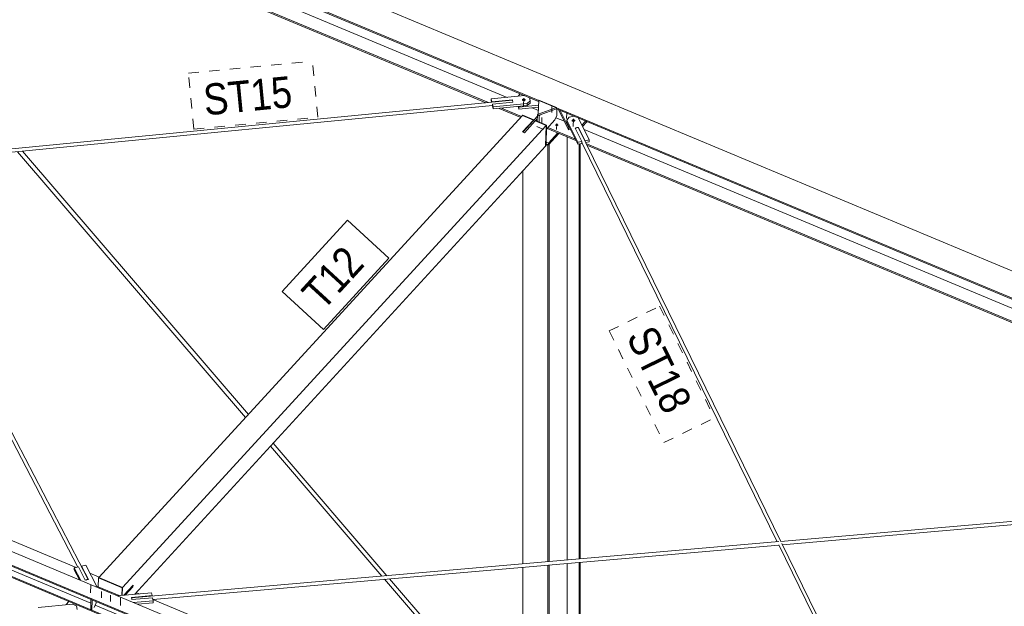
# Model space of a CAD drawing. Header units: millimetres. Extents: x -698 to 216, y -34 to 576.
# Tile 47 of 88: x -393 to -346, y 476 to 504. Entities that reach past the tile are written whole.
import ezdxf

# ---------------------------------------------------------------- set-up
doc = ezdxf.new("R2010")
doc.units = ezdxf.units.MM
for name, pattern in [('XKITLINE00', [0]), ('XKITLINE02', [4, 2, -2]), ('XKITLINE04', [3, 0.5, -0.5, 0.5, -0.5, 0.5, -0.5])]:
    doc.linetypes.add(name, pattern=pattern)
for name, color, linetype, lineweight in [('Element', 2, 'Continuous', 0), ('Znak elementu', 2, 'Continuous', 0), ('Śruba', 3, 'Continuous', 0)]:
    doc.layers.add(name, color=color, linetype=linetype, lineweight=lineweight)
doc.styles.add('ARIAL', font='ARIAL.TTF')

msp = doc.modelspace()

# ---------------------------------------------------------------- hatches: boundary and pattern name
at = {"layer": 'Śruba'}
for points in [[(-369.122, 499.933), (-369.13, 499.934), (-369.139, 499.935), (-369.148, 499.938), (-369.156, 499.94), (-369.163, 499.944), (-369.17, 499.947), (-369.177, 499.952), (-369.183, 499.956), (-369.188, 499.961), (-369.193, 499.966), (-369.196, 499.972), (-369.199, 499.978), (-369.201, 499.983), (-369.203, 499.989), (-369.203, 499.995), (-369.202, 500.001), (-369.201, 500.007), (-369.199, 500.013), (-369.195, 500.019), (-369.191, 500.024), (-369.187, 500.029), (-369.181, 500.034), (-369.175, 500.038), (-369.168, 500.042), (-369.161, 500.045), (-369.153, 500.048), (-369.145, 500.051), (-369.137, 500.053), (-369.128, 500.054), (-369.119, 500.055), (-369.11, 500.055), (-369.101, 500.054), (-369.092, 500.053), (-369.083, 500.051), (-369.075, 500.049), (-369.067, 500.046), (-369.059, 500.043), (-369.052, 500.039), (-369.046, 500.035), (-369.04, 500.031), (-369.034, 500.026), (-369.03, 500.02), (-369.026, 500.015), (-369.023, 500.009), (-369.021, 500.003), (-369.02, 499.997), (-369.02, 499.991), (-369.02, 499.985), (-369.022, 499.979), (-369.024, 499.974), (-369.027, 499.968), (-369.031, 499.963), (-369.036, 499.958), (-369.041, 499.953), (-369.047, 499.949), (-369.054, 499.945), (-369.061, 499.941), (-369.069, 499.938), (-369.077, 499.936), (-369.086, 499.934), (-369.095, 499.933), (-369.104, 499.932), (-369.113, 499.932)], [(-366.733, 498.935), (-366.742, 498.936), (-366.75, 498.937), (-366.759, 498.94), (-366.767, 498.942), (-366.775, 498.946), (-366.782, 498.949), (-366.788, 498.954), (-366.794, 498.958), (-366.799, 498.963), (-366.804, 498.968), (-366.808, 498.974), (-366.811, 498.98), (-366.813, 498.986), (-366.814, 498.992), (-366.814, 498.998), (-366.814, 499.004), (-366.812, 499.009), (-366.81, 499.015), (-366.807, 499.021), (-366.803, 499.026), (-366.798, 499.031), (-366.792, 499.036), (-366.786, 499.04), (-366.78, 499.044), (-366.772, 499.048), (-366.764, 499.05), (-366.756, 499.053), (-366.748, 499.055), (-366.739, 499.056), (-366.73, 499.057), (-366.721, 499.057), (-366.712, 499.056), (-366.703, 499.055), (-366.695, 499.054), (-366.686, 499.051), (-366.678, 499.049), (-366.67, 499.045), (-366.663, 499.042), (-366.657, 499.037), (-366.651, 499.033), (-366.646, 499.028), (-366.641, 499.023), (-366.637, 499.017), (-366.634, 499.011), (-366.632, 499.005), (-366.631, 499), (-366.631, 498.994), (-366.631, 498.988), (-366.633, 498.982), (-366.635, 498.976), (-366.638, 498.97), (-366.642, 498.965), (-366.647, 498.96), (-366.652, 498.955), (-366.659, 498.951), (-366.665, 498.947), (-366.673, 498.943), (-366.68, 498.941), (-366.689, 498.938), (-366.697, 498.936), (-366.706, 498.935), (-366.715, 498.934), (-366.724, 498.934)], [(-367.533, 498.73), (-367.541, 498.731), (-367.548, 498.732), (-367.555, 498.734), (-367.561, 498.736), (-367.567, 498.739), (-367.573, 498.742), (-367.579, 498.745), (-367.583, 498.749), (-367.588, 498.753), (-367.591, 498.757), (-367.594, 498.762), (-367.597, 498.767), (-367.599, 498.771), (-367.6, 498.776), (-367.6, 498.781), (-367.599, 498.786), (-367.598, 498.791), (-367.596, 498.796), (-367.594, 498.8), (-367.59, 498.805), (-367.587, 498.809), (-367.582, 498.813), (-367.577, 498.816), (-367.572, 498.819), (-367.566, 498.822), (-367.559, 498.825), (-367.552, 498.826), (-367.546, 498.828), (-367.538, 498.829), (-367.531, 498.83), (-367.524, 498.83), (-367.516, 498.829), (-367.509, 498.828), (-367.502, 498.827), (-367.495, 498.825), (-367.488, 498.823), (-367.482, 498.82), (-367.476, 498.817), (-367.471, 498.814), (-367.466, 498.81), (-367.462, 498.806), (-367.458, 498.802), (-367.455, 498.797), (-367.453, 498.793), (-367.451, 498.788), (-367.45, 498.783), (-367.45, 498.778), (-367.45, 498.773), (-367.451, 498.768), (-367.453, 498.763), (-367.456, 498.759), (-367.459, 498.754), (-367.463, 498.75), (-367.468, 498.746), (-367.473, 498.743), (-367.478, 498.74), (-367.484, 498.737), (-367.49, 498.735), (-367.497, 498.733), (-367.504, 498.731), (-367.511, 498.73), (-367.519, 498.729), (-367.526, 498.729)]]:
    msp.add_hatch(color=256, dxfattribs=at).paths.add_polyline_path(points, flags=17)

# ---------------------------------------------------------------- linework, layer by layer
at = {"layer": 'Element', "linetype": 'XKITLINE00', "lineweight": 0}
for p, q in [((-409.804, 518.575), (-324.57, 482.972)), ((-410.67, 517.571), (-368.395, 499.912)), ((-410.669, 517.633), (-325.434, 482.03)), ((-409.335, 516.581), (-369.911, 500.113)), ((-409.754, 516.063), (-370.935, 499.848)), ((-409.753, 516.125), (-370.814, 499.86)), ((-400.507, 496.973), (-369.652, 499.973)), ((-370.682, 499.939), (-370.68, 500.038)), ((-370.68, 500.038), (-369.071, 500.195)), ((-370.646, 499.901), (-370.68, 500.038)), ((-369.659, 499.997), (-370.646, 499.901)), ((-369.66, 499.972), (-369.659, 499.997)), ((-369.653, 499.973), (-369.659, 499.997)), ((-369.645, 499.952), (-369.652, 499.973)), ((-369.384, 500.164), (-369.277, 500.281)), ((-368.842, 500.099), (-368.803, 499.939)), ((-368.393, 499.974), (-368.414, 499.305)), ((-367.538, 499.617), (-368.393, 499.974)), ((-400.407, 496.82), (-370.621, 499.716)), ((-370.666, 499.874), (-370.682, 499.939)), ((-370.647, 499.876), (-370.646, 499.901)), ((-370.621, 499.691), (-370.619, 499.79)), ((-370.588, 499.553), (-370.621, 499.691)), ((-370.619, 499.79), (-369.632, 499.886)), ((-370.585, 499.653), (-370.619, 499.79)), ((-368.943, 499.713), (-370.588, 499.553)), ((-370.588, 499.553), (-370.585, 499.653)), ((-368.941, 499.812), (-370.585, 499.653)), ((-370.297, 499.582), (-369.257, 499.147)), ((-370.176, 499.593), (-369.215, 499.192)), ((-369.639, 499.916), (-369.645, 499.952)), ((-369.636, 499.886), (-369.639, 499.916)), ((-369.632, 499.886), (-369.638, 499.91)), ((-369.35, 499.547), (-369.38, 499.671)), ((-369.347, 499.646), (-369.354, 499.673)), ((-369.35, 499.547), (-369.347, 499.646)), ((-368.404, 499.639), (-369.35, 499.547)), ((-369.347, 499.646), (-368.401, 499.738)), ((-368.943, 499.713), (-368.805, 499.84)), ((-368.943, 499.713), (-368.941, 499.812)), ((-368.803, 499.939), (-368.941, 499.812)), ((-368.805, 499.84), (-368.803, 499.939)), ((-368.705, 499.609), (-368.409, 499.486)), ((-368.414, 499.305), (-367.538, 499.617)), ((-368.328, 499.274), (-367.54, 499.555)), ((-367.54, 499.555), (-367.538, 499.617)), ((-367.54, 499.555), (-325.435, 481.968)), ((-367.527, 499.242), (-367.52, 499.547)), ((-367.419, 499.498), (-367.419, 499.504)), ((-366.952, 498.545), (-367.419, 499.498)), ((-389.548, 477.024), (-369.176, 499.235)), ((-369.159, 499.253), (-369.176, 499.235)), ((-368.649, 499.014), (-369.176, 499.235)), ((-368.649, 499.014), (-369.176, 499.235)), ((-368.649, 499.014), (-369.167, 498.449)), ((-368.632, 499.033), (-369.159, 499.253)), ((-369.159, 498.446), (-368.457, 499.211)), ((-368.632, 499.033), (-368.649, 499.014)), ((-368.649, 499.002), (-368.649, 499.014)), ((-368.649, 499.002), (-368.649, 499.014)), ((-368.632, 499.021), (-368.632, 499.033)), ((-368.538, 498.994), (-368.46, 499.079)), ((-368.456, 499.265), (-368.463, 498.963)), ((-368.414, 499.311), (-368.456, 499.265)), ((-368.456, 499.265), (-368.415, 499.248)), ((-368.415, 499.243), (-368.414, 499.305)), ((-368.415, 499.243), (-368.411, 499.244)), ((-368.411, 499.246), (-368.371, 499.229)), ((-368.371, 499.229), (-368.377, 498.927)), ((-368.328, 499.276), (-368.371, 499.229)), ((-368.023, 498.58), (-367.616, 499.024)), ((-367.616, 499.024), (-367.527, 499.242)), ((-367.57, 499.135), (-367.157, 498.963)), ((-366.95, 498.644), (-367.359, 499.48)), ((-367.041, 498.919), (-367.039, 499.018)), ((-367.039, 499.018), (-366.932, 499.157)), ((-366.517, 497.953), (-367.039, 499.018)), ((-366.932, 499.157), (-366.702, 499.205)), ((-366.473, 499.11), (-365.963, 498.068)), ((-388.408, 476.548), (-368.036, 498.759)), ((-369.082, 498.413), (-368.563, 498.979)), ((-368.546, 498.998), (-368.563, 498.979)), ((-368.563, 498.979), (-368.036, 498.759)), ((-368.563, 498.979), (-368.036, 498.759)), ((-368.019, 498.777), (-368.546, 498.998)), ((-368.036, 498.759), (-368.058, 497.767)), ((-368.036, 498.759), (-368.058, 497.767)), ((-368.041, 497.786), (-368.019, 498.777)), ((-368.019, 498.777), (-368.036, 498.759)), ((-367.989, 498.617), (-366.611, 498.042)), ((-367.947, 498.662), (-366.65, 498.12)), ((-367.041, 498.919), (-366.519, 497.854)), ((-366.952, 498.545), (-366.95, 498.644)), ((-366.867, 498.563), (-366.952, 498.545)), ((-366.91, 498.652), (-366.95, 498.644)), ((-366.632, 498.633), (-366.598, 498.64)), ((-366.632, 498.633), (-366.319, 497.994)), ((-366.594, 498.644), (-366.623, 498.615)), ((-366.623, 498.615), (-366.623, 498.615)), ((-366.555, 498.661), (-366.594, 498.644)), ((-366.515, 498.662), (-366.555, 498.661)), ((-366.486, 498.646), (-366.515, 498.662)), ((-366.509, 498.659), (-366.474, 498.666)), ((-356.746, 478.759), (-366.486, 498.646)), ((-366.475, 498.624), (-366.474, 498.666)), ((-366.161, 498.027), (-366.474, 498.666)), ((-366.312, 498.781), (-366.139, 498.97)), ((-366.281, 498.718), (-366.079, 498.938)), ((-366.207, 498.566), (-326.439, 481.955)), ((-366.079, 498.938), (-366.079, 498.945)), ((-369.167, 498.449), (-369.082, 498.413)), ((-367.423, 498.381), (-367.927, 497.832)), ((-367.471, 498.401), (-367.925, 497.907)), ((-367.024, 477.866), (-367.024, 498.214)), ((-365.963, 498.068), (-366.161, 498.027)), ((-365.965, 497.969), (-365.963, 498.068)), ((-368.058, 497.767), (-387.817, 476.225)), ((-368.058, 497.767), (-368.041, 497.786)), ((-367.927, 497.832), (-368.039, 497.879)), ((-368.039, 497.846), (-367.949, 497.808)), ((-368.037, 497.953), (-367.925, 497.907)), ((-367.949, 497.808), (-367.894, 497.868)), ((-367.949, 477.786), (-367.949, 497.808)), ((-367.925, 497.907), (-367.927, 497.832)), ((-367.894, 477.791), (-367.894, 497.868)), ((-366.519, 497.854), (-366.517, 497.953)), ((-366.519, 497.854), (-366.321, 497.895)), ((-366.319, 497.994), (-366.517, 497.953)), ((-366.447, 477.916), (-366.447, 497.869)), ((-366.392, 477.921), (-366.392, 497.88)), ((-366.321, 497.895), (-366.319, 497.994)), ((-356.92, 478.744), (-366.321, 497.937)), ((-366.321, 497.921), (-366.31, 497.916)), ((-366.162, 497.985), (-366.161, 498.027)), ((-366.137, 497.934), (-365.965, 497.969)), ((-366.12, 497.899), (-326.901, 481.517)), ((-366.081, 497.821), (-327.025, 481.507)), ((-382.488, 484.721), (-393.461, 497.495)), ((-382.354, 484.868), (-393.221, 497.519)), ((-390.554, 477.527), (-400.583, 496.804)), ((-390.058, 476.928), (-400.44, 496.883)), ((-369.16, 477.681), (-369.16, 496.566)), ((-432.083, 494.286), (-346.848, 458.684)), ((-432.515, 493.815), (-347.28, 458.212)), ((-432.516, 493.766), (-347.281, 458.163)), ((-432.322, 493.494), (-389.929, 475.786)), ((-347.293, 457.618), (-432.528, 493.221)), ((-347.292, 457.667), (-432.527, 493.27)), ((-408.776, 485.086), (-390.635, 477.509)), ((-375.693, 477.113), (-381.162, 483.48)), ((-375.936, 477.092), (-381.297, 483.334)), ((-356.767, 478.757), (-327.009, 481.343)), ((-356.67, 478.603), (-327.982, 481.096)), ((-387.968, 476.047), (-356.843, 478.751)), ((-347.19, 459.248), (-356.701, 478.667)), ((-386.945, 475.973), (-356.844, 478.588)), ((-347.668, 459.853), (-356.845, 478.589)), ((-366.447, 467.758), (-366.447, 477.754)), ((-366.392, 467.776), (-366.392, 477.759)), ((-390.725, 477.39), (-390.723, 477.489)), ((-390.473, 476.906), (-390.725, 477.39)), ((-390.723, 477.489), (-390.526, 477.533)), ((-390.404, 476.877), (-390.723, 477.489)), ((-390.526, 477.533), (-390.196, 476.898)), ((-390.37, 477.527), (-390.369, 477.568)), ((-390.369, 477.568), (-390.172, 477.611)), ((-390.039, 476.933), (-390.369, 477.568)), ((-390.172, 477.611), (-389.622, 476.553)), ((-369.16, 468.003), (-369.16, 477.518)), ((-367.949, 467.497), (-367.949, 477.623)), ((-367.894, 467.474), (-367.894, 477.628)), ((-367.024, 467.812), (-367.024, 477.704)), ((-390.196, 476.898), (-390.039, 476.933)), ((-390.162, 476.905), (-390.158, 476.91)), ((-390.158, 476.91), (-390.119, 476.927)), ((-390.119, 476.927), (-390.079, 476.929)), ((-390.079, 476.929), (-390.073, 476.925)), ((-389.976, 477.234), (-389.528, 477.046)), ((-389.574, 476.582), (-389.565, 477.006)), ((-389.565, 477.006), (-389.548, 477.024)), ((-388.425, 476.53), (-389.565, 477.006)), ((-389.548, 477.024), (-388.408, 476.548)), ((-388.408, 476.548), (-389.548, 477.024)), ((-369.16, 469.204), (-375.806, 476.941)), ((-369.16, 469.507), (-375.563, 476.962)), ((-389.654, 476.615), (-388.564, 476.16)), ((-389.622, 476.553), (-389.623, 476.551)), ((-389.622, 476.55), (-389.622, 476.553)), ((-388.665, 476.151), (-387.016, 476.295)), ((-388.433, 476.171), (-388.425, 476.53)), ((-388.425, 476.53), (-388.408, 476.548)), ((-388.416, 476.173), (-388.408, 476.548)), ((-388.416, 476.173), (-388.408, 476.548)), ((-387.9, 476.655), (-388.335, 476.18)), ((-387.915, 476.587), (-388.284, 476.184)), ((-388.263, 476.186), (-387.901, 476.581)), ((-387.914, 476.639), (-387.915, 476.587)), ((-387.915, 476.587), (-387.901, 476.581)), ((-387.901, 476.581), (-387.9, 476.655)), ((-387.746, 476.302), (-387.605, 476.243)), ((-387.016, 476.295), (-386.986, 476.156)), ((-391.111, 475.721), (-390.979, 475.865)), ((-389.936, 475.486), (-389.925, 475.975)), ((-389.868, 475.952), (-389.879, 475.462)), ((-389.673, 475.808), (-389.672, 475.87)), ((-388.665, 476.151), (-388.665, 476.151)), ((-386.986, 476.156), (-387.975, 476.071)), ((-387.975, 476.071), (-387.95, 475.96)), ((-387.969, 476.046), (-387.968, 476.047)), ((-387.968, 476.047), (-387.962, 476.026)), ((-387.962, 476.026), (-387.956, 475.99)), ((-387.956, 475.99), (-387.955, 475.984)), ((-387.95, 475.96), (-386.961, 476.046)), ((-386.931, 475.908), (-387.885, 475.825)), ((-386.986, 476.132), (-386.986, 476.156)), ((-386.961, 476.046), (-386.931, 475.908)), ((-386.944, 475.967), (-369.16, 468.539)), ((-386.933, 475.809), (-386.931, 475.908)), ((-392.457, 475.586), (-390.814, 475.751)), ((-390.814, 475.751), (-390.622, 475.657)), ((-390.622, 475.657), (-390.58, 475.492)), ((-389.762, 475.589), (-389.673, 475.808)), ((-389.718, 475.698), (-347.285, 457.974)), ((-387.689, 475.743), (-386.933, 475.809))]:
    msp.add_line(p, q, dxfattribs=at)
at = {"layer": 'Znak elementu', "linetype": 'XKITLINE04', "lineweight": 0}
for p, q in [((-385.232, 501.271), (-379.279, 501.85)), ((-379.018, 499.163), (-379.279, 501.85)), ((-384.971, 498.584), (-385.232, 501.271)), ((-384.971, 498.584), (-379.018, 499.163)), ((-365.003, 488.88), (-362.578, 490.068)), ((-362.578, 490.068), (-359.947, 484.696)), ((-365.003, 488.88), (-362.372, 483.509)), ((-362.372, 483.509), (-359.947, 484.696))]:
    msp.add_line(p, q, dxfattribs=at)
at = {"layer": 'Znak elementu', "linetype": 'XKITLINE00', "lineweight": 0}
for p, q in [((-380.734, 490.776), (-377.594, 494.2)), ((-375.604, 492.375), (-377.594, 494.2)), ((-378.745, 488.95), (-375.604, 492.375)), ((-378.745, 488.95), (-380.734, 490.776))]:
    msp.add_line(p, q, dxfattribs=at)
at = {"layer": 'Śruba', "linetype": 'XKITLINE00', "lineweight": 0}
for p, q in [((-369.109, 500.08), (-369.118, 499.708)), ((-366.721, 499.082), (-366.729, 498.71)), ((-367.523, 498.851), (-367.529, 498.572))]:
    msp.add_line(p, q, dxfattribs=at)
at = {"layer": 'Śruba', "linetype": 'XKITLINE02', "lineweight": 0}
for p, q in [((-367.76, 499.667), (-367.766, 499.388)), ((-368.236, 499.148), (-368.242, 498.87)), ((-367.048, 499.369), (-367.054, 499.09)), ((-368.482, 498.704), (-368.162, 498.57)), ((-368.477, 498.952), (-368.156, 498.818)), ((-389.936, 476.658), (-389.944, 476.286)), ((-389.417, 476.044), (-389.41, 476.354)), ((-388.989, 475.865), (-388.982, 476.175)), ((-388.496, 476.055), (-388.504, 475.684))]:
    msp.add_line(p, q, dxfattribs=at)

# ---------------------------------------------------------------- texts
at = {"layer": 'Znak elementu', "style": 'ARIAL', "width": 0.85}
for s, rotation, p in [('ST15', 5.552, (-384.432, 499.239)), ('T12', 47.4696, (-378.781, 489.798)), ('ST18', -63.9077, (-364.2, 488.605))]:
    msp.add_text(s, height=1.5, rotation=rotation, dxfattribs=at).set_placement(p)

doc.saveas('drawing.dxf')
